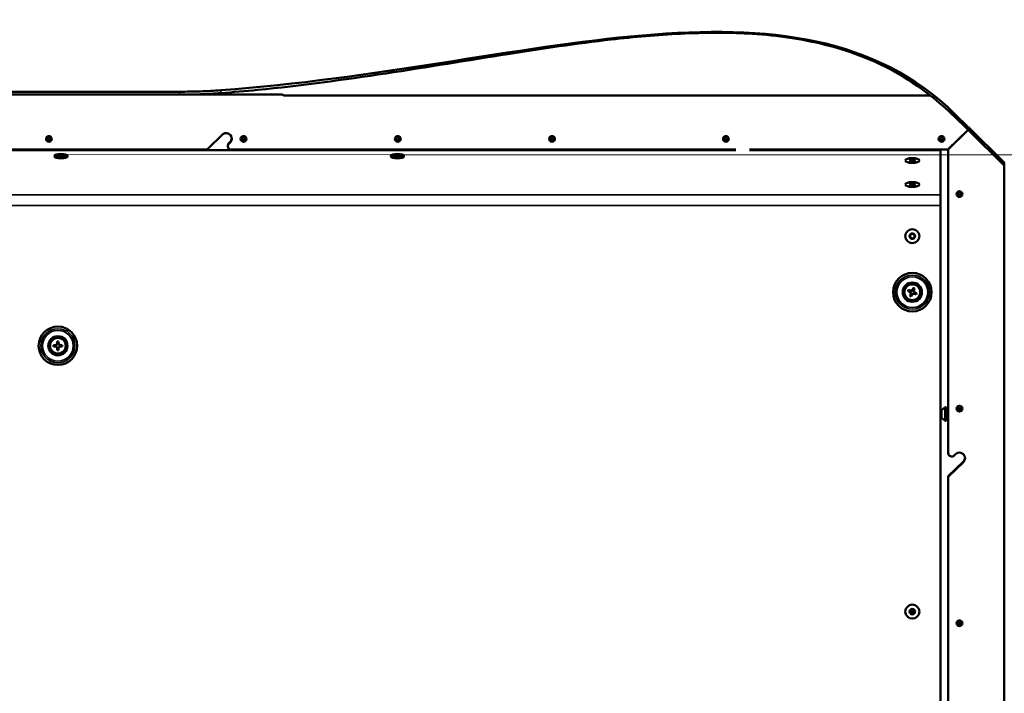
# Model space of a CAD drawing. Header units: inches. Extents: x 0.2 to 58.8, y 1.7 to 68.8.
# Tile 22 of 256: x 36.6 to 54.2, y 27.3 to 39.3. Entities that reach past the tile are written whole.
import ezdxf

# ---------------------------------------------------------------- set-up
doc = ezdxf.new("R2010")
doc.units = ezdxf.units.IN
doc.header["$MEASUREMENT"] = 0
doc.layers.add('Visible (ANSI)', color=7, linetype='Continuous', lineweight=50)
doc.layers.add('Visible Narrow (ANSI)', color=7, linetype='Continuous', lineweight=35)

msp = doc.modelspace()

# ---------------------------------------------------------------- linework, layer by layer
at = {"layer": 'Visible (ANSI)'}
for p, q in [((21.728, 38.018), (39.481, 38.018)), ((41.317, 37.966), (21.728, 37.966)), ((41.317, 37.966), (39.481, 37.966)), ((41.317, 37.966), (41.331, 37.952)), ((41.317, 37.966), (41.317, 37.966)), ((41.331, 37.952), (41.317, 37.966)), ((52.861, 37.952), (41.331, 37.952)), ((53.532, 37.394), (53.302, 37.62)), ((53.532, 37.342), (53.302, 37.568)), ((53.532, 37.394), (53.532, 37.382)), ((39.969, 36.984), (40.251, 37.261)), ((53.532, 37.332), (53.177, 36.984)), ((53.183, 36.988), (53.533, 37.331)), ((53.533, 37.384), (53.532, 37.383)), ((53.532, 37.382), (53.532, 37.354)), ((53.532, 37.37), (53.533, 37.371)), ((53.532, 37.354), (53.532, 37.342)), ((53.533, 37.344), (53.532, 37.343)), ((53.532, 37.332), (53.532, 37.342)), ((53.533, 37.371), (53.533, 37.384)), ((53.543, 37.384), (53.533, 37.384)), ((53.533, 37.371), (53.543, 37.371)), ((53.533, 37.331), (53.533, 37.344)), ((53.543, 37.344), (53.533, 37.344)), ((53.533, 37.331), (53.543, 37.331)), ((54.183, 36.755), (53.543, 37.384)), ((53.543, 37.384), (53.543, 37.371)), ((53.543, 37.371), (53.548, 37.366)), ((53.548, 37.339), (53.543, 37.344)), ((53.543, 37.344), (53.543, 37.331)), ((53.543, 37.331), (54.183, 36.703)), ((53.548, 37.366), (53.548, 37.339)), ((37.119, 37.179), (37.15, 37.162)), ((37.15, 37.162), (37.182, 37.179)), ((37.15, 37.162), (37.15, 37.144)), ((40.34, 37.045), (40.34, 37.057)), ((40.358, 37.101), (40.381, 37.123)), ((40.381, 37.111), (40.358, 37.088)), ((40.589, 37.179), (40.62, 37.162)), ((40.62, 37.162), (40.652, 37.179)), ((40.62, 37.162), (40.62, 37.144)), ((43.339, 37.192), (43.346, 37.171)), ((43.346, 37.171), (43.381, 37.163)), ((43.346, 37.171), (43.346, 37.153)), ((43.381, 37.163), (43.402, 37.185)), ((43.381, 37.163), (43.381, 37.145)), ((46.089, 37.179), (46.12, 37.162)), ((46.12, 37.162), (46.152, 37.179)), ((46.12, 37.162), (46.12, 37.144)), ((49.189, 37.179), (49.22, 37.162)), ((49.22, 37.162), (49.252, 37.179)), ((49.22, 37.162), (49.22, 37.144)), ((53.033, 37.179), (53.064, 37.162)), ((53.064, 37.162), (53.096, 37.179)), ((53.064, 37.162), (53.064, 37.144)), ((49.395, 36.973), (21.573, 36.973)), ((34.651, 36.984), (39.969, 36.984)), ((37.296, 36.864), (37.296, 36.87)), ((37.296, 36.87), (37.323, 36.87)), ((37.296, 36.87), (37.3, 36.864)), ((37.323, 36.864), (37.296, 36.864)), ((37.355, 36.881), (37.355, 36.89)), ((37.355, 36.89), (37.373, 36.89)), ((37.373, 36.89), (37.373, 36.881)), ((37.405, 36.87), (37.433, 36.87)), ((37.433, 36.864), (37.405, 36.864)), ((37.429, 36.864), (37.433, 36.87)), ((37.433, 36.87), (37.433, 36.864)), ((40.402, 36.984), (49.395, 36.984)), ((43.296, 36.864), (43.296, 36.87)), ((43.296, 36.87), (43.323, 36.87)), ((43.296, 36.87), (43.3, 36.864)), ((43.323, 36.864), (43.296, 36.864)), ((43.355, 36.881), (43.355, 36.89)), ((43.355, 36.89), (43.373, 36.89)), ((43.373, 36.89), (43.373, 36.881)), ((43.405, 36.87), (43.433, 36.87)), ((43.433, 36.864), (43.405, 36.864)), ((43.429, 36.864), (43.433, 36.87)), ((43.433, 36.87), (43.433, 36.864)), ((49.641, 36.984), (53.177, 36.984)), ((53.047, 36.973), (49.641, 36.973)), ((53.047, 36.973), (53.047, 36.176)), ((53.183, 36.99), (53.183, 36.988)), ((53.183, 31.57), (53.183, 36.988)), ((37.27, 36.842), (37.258, 36.855)), ((37.355, 36.843), (37.355, 36.853)), ((37.355, 36.853), (37.355, 36.853)), ((37.373, 36.843), (37.355, 36.843)), ((37.373, 36.853), (37.373, 36.843)), ((37.373, 36.853), (37.373, 36.853)), ((37.459, 36.842), (37.471, 36.855)), ((43.27, 36.842), (43.258, 36.855)), ((43.355, 36.843), (43.355, 36.853)), ((43.355, 36.853), (43.355, 36.853)), ((43.373, 36.843), (43.355, 36.843)), ((43.373, 36.853), (43.373, 36.843)), ((43.373, 36.853), (43.373, 36.853)), ((43.459, 36.842), (43.471, 36.855)), ((54.183, 36.703), (54.183, 36.755)), ((54.183, 36.703), (54.183, 20.081)), ((53.047, 36.176), (53.047, 35.985)), ((53.352, 36.197), (53.383, 36.179)), ((53.383, 36.179), (53.414, 36.197)), ((53.383, 36.179), (53.383, 36.161)), ((53.047, 35.985), (53.047, 15.483)), ((52.466, 34.459), (52.494, 34.447)), ((52.504, 34.471), (52.476, 34.483)), ((52.501, 34.468), (52.494, 34.451)), ((52.504, 34.464), (52.499, 34.453)), ((52.561, 34.518), (52.55, 34.49)), ((52.571, 34.482), (52.554, 34.49)), ((52.566, 34.48), (52.555, 34.485)), ((52.574, 34.48), (52.585, 34.508)), ((52.582, 34.41), (52.61, 34.398)), ((52.583, 34.418), (52.587, 34.429)), ((52.585, 34.413), (52.592, 34.43)), ((52.62, 34.422), (52.592, 34.434)), ((52.513, 34.402), (52.501, 34.374)), ((52.516, 34.399), (52.533, 34.392)), ((52.52, 34.401), (52.531, 34.396)), ((52.525, 34.363), (52.537, 34.392)), ((37.297, 33.563), (37.297, 33.532)), ((37.319, 33.534), (37.301, 33.534)), ((37.316, 33.53), (37.304, 33.53)), ((37.323, 33.532), (37.323, 33.563)), ((37.262, 33.498), (37.232, 33.498)), ((37.232, 33.472), (37.262, 33.472)), ((37.261, 33.494), (37.261, 33.475)), ((37.265, 33.491), (37.265, 33.479)), ((37.297, 33.437), (37.297, 33.406)), ((37.301, 33.436), (37.319, 33.436)), ((37.304, 33.439), (37.316, 33.439)), ((37.323, 33.406), (37.323, 33.437)), ((37.355, 33.479), (37.355, 33.491)), ((37.388, 33.498), (37.358, 33.498)), ((37.358, 33.472), (37.388, 33.472)), ((37.359, 33.475), (37.359, 33.494)), ((53.066, 32.338), (53.047, 32.338)), ((53.066, 32.338), (53.127, 32.391)), ((53.066, 32.338), (53.066, 32.2)), ((53.127, 32.391), (53.127, 32.147)), ((53.149, 32.391), (53.127, 32.391)), ((53.149, 32.391), (53.149, 32.147)), ((53.352, 32.368), (53.383, 32.35)), ((53.383, 32.35), (53.414, 32.368)), ((53.383, 32.35), (53.383, 32.332)), ((53.066, 32.2), (53.047, 32.2)), ((53.066, 32.2), (53.127, 32.147)), ((53.149, 32.147), (53.127, 32.147)), ((53.183, 31.157), (53.454, 31.423)), ((53.29, 31.527), (53.312, 31.549)), ((53.454, 31.41), (53.183, 31.145)), ((53.183, 31.145), (53.183, 31.157)), ((53.183, 25.924), (53.183, 31.145)), ((52.514, 28.76), (52.514, 28.769)), ((52.514, 28.748), (52.514, 28.76)), ((52.542, 28.781), (52.542, 28.7)), ((53.352, 28.539), (53.383, 28.521)), ((53.383, 28.521), (53.414, 28.539)), ((53.383, 28.521), (53.383, 28.503))]:
    msp.add_line(p, q, dxfattribs=at)
for centre, radius in [((52.543, 35.441), 0.125), ((52.543, 35.441), 0.125), ((52.543, 35.441), 0.05), ((52.543, 35.441), 0.0406), ((52.543, 34.441), 0.344), ((52.543, 34.441), 0.172), ((52.543, 34.441), 0.145), ((52.543, 34.441), 0.14), ((37.31, 33.485), 0.343), ((37.31, 33.485), 0.171), ((37.31, 33.485), 0.145), ((37.31, 33.485), 0.14), ((52.543, 28.741), 0.125), ((52.543, 28.741), 0.125), ((52.543, 28.741), 0.05), ((52.543, 28.741), 0.0406)]:
    msp.add_circle(centre, radius, dxfattribs=at)
for centre, start, end in [((52.474, 34.412), 346.4864, 58.088), ((52.515, 34.51), 256.4864, 328.088), ((52.572, 34.371), 76.4864, 148.088), ((52.612, 34.469), 166.4864, 238.088), ((37.257, 33.538), 279.1992, 350.8008), ((37.363, 33.538), 189.1992, 260.8008), ((37.257, 33.432), 9.1992, 80.8008), ((37.363, 33.432), 99.1992, 170.8008)]:
    msp.add_arc(centre, 0.0476, start, end, dxfattribs=at)
for centre, major_axis, ratio in [((37.15, 37.175), (0.052, 0), 0.981795), ((40.62, 37.175), (0.052, 0), 0.981795), ((43.37, 37.175), (0.052, 0), 0.981795), ((46.12, 37.175), (0.052, 0), 0.981795), ((49.22, 37.175), (0.052, 0), 0.981795), ((53.064, 37.175), (0.052, 0), 0.981795), ((37.364, 36.867), (-0.119, 0), 0.34202), ((37.364, 36.867), (0.112, 0), 0.34202), ((43.364, 36.867), (-0.119, 0), 0.34202), ((43.364, 36.867), (0.112, 0), 0.34202), ((52.543, 36.79), (-0.125, 0), 0.34202), ((52.543, 36.79), (-0.125, 0), 0.34202), ((52.543, 36.79), (-0.05, 0), 0.34202), ((52.543, 36.363), (-0.125, 0), 0.34202), ((52.543, 36.363), (-0.125, 0), 0.34202), ((52.543, 36.363), (-0.05, 0), 0.34202), ((53.383, 36.192), (0.052, 0), 0.981795), ((53.383, 32.363), (0.052, 0), 0.981795), ((53.383, 28.534), (0.052, 0), 0.981795)]:
    msp.add_ellipse(centre, major_axis=major_axis, ratio=ratio, dxfattribs=at)
for centre, major_axis, ratio, start_param, end_param in [((37.15, 37.179), (-0.0361, 0), 0.981795, 4.712389, 5.759587), ((37.15, 37.179), (-0.0361, 0), 0.981795, 3.665191, 4.712389), ((40.31, 37.181), (0.101, 0), 0.981795, 5.497787, 8.47801), ((40.62, 37.179), (-0.0361, 0), 0.981795, 4.712389, 5.759587), ((40.62, 37.179), (-0.0361, 0), 0.981795, 3.665191, 4.712389), ((43.37, 37.179), (-0.0361, 0), 0.981795, 3.974212, 5.021409), ((46.12, 37.179), (-0.0361, 0), 0.981795, 4.712389, 5.759587), ((46.12, 37.179), (-0.0361, 0), 0.981795, 3.665191, 4.712389), ((49.22, 37.179), (-0.0361, 0), 0.981795, 4.712389, 5.759587), ((49.22, 37.179), (-0.0361, 0), 0.981795, 3.665191, 4.712389), ((53.064, 37.179), (-0.0361, 0), 0.981795, 4.712389, 5.759587), ((53.064, 37.179), (-0.0361, 0), 0.981795, 3.665191, 4.712389), ((37.15, 37.179), (-0.0361, 0), 0.981795, 5.759587, 6.806784), ((37.15, 37.179), (0.0361, 0), 0.981795, 3.665191, 4.712389), ((37.15, 37.179), (0.0361, 0), 0.981795, 4.712389, 5.759587), ((37.15, 37.179), (0.0361, 0), 0.981795, 5.759587, 6.806784), ((40.402, 37.045), (-0.0625, 0), 0.981795, 5.497787, 7.853982), ((40.402, 37.057), (-0.0625, 0), 0.981795, 5.497787, 6.283185), ((40.31, 37.193), (0.101, 0), 0.981795, 5.497787, 6.220677), ((40.62, 37.179), (-0.0361, 0), 0.981795, 5.759587, 6.806784), ((40.62, 37.179), (0.0361, 0), 0.981795, 3.665191, 4.712389), ((40.62, 37.179), (0.0361, 0), 0.981795, 4.712389, 5.759587), ((40.62, 37.179), (0.0361, 0), 0.981795, 5.759587, 6.806784), ((43.37, 37.179), (-0.0361, 0), 0.981795, 6.068607, 7.115804), ((43.37, 37.179), (-0.0361, 0), 0.981795, 5.021409, 6.068607), ((43.37, 37.179), (0.0361, 0), 0.981795, 3.974212, 5.021409), ((43.37, 37.179), (0.0361, 0), 0.981795, 5.021409, 6.068607), ((43.37, 37.179), (0.0361, 0), 0.981795, 6.068607, 7.115804), ((46.12, 37.179), (-0.0361, 0), 0.981795, 5.759587, 6.806784), ((46.12, 37.179), (0.0361, 0), 0.981795, 3.665191, 4.712389), ((46.12, 37.179), (0.0361, 0), 0.981795, 4.712389, 5.759587), ((46.12, 37.179), (0.0361, 0), 0.981795, 5.759587, 6.806784), ((49.22, 37.179), (-0.0361, 0), 0.981795, 5.759587, 6.806784), ((49.22, 37.179), (0.0361, 0), 0.981795, 3.665191, 4.712389), ((49.22, 37.179), (0.0361, 0), 0.981795, 4.712389, 5.759587), ((49.22, 37.179), (0.0361, 0), 0.981795, 5.759587, 6.806784), ((53.064, 37.179), (-0.0361, 0), 0.981795, 5.759587, 6.806784), ((53.064, 37.179), (0.0361, 0), 0.981795, 3.665191, 4.712389), ((53.064, 37.179), (0.0361, 0), 0.981795, 4.712389, 5.759587), ((53.064, 37.179), (0.0361, 0), 0.981795, 5.759587, 6.806784), ((37.323, 36.881), (0.032, 0), 0.34202, 4.712389, 6.283185), ((37.323, 36.853), (0.032, 0), 0.34202, 0, 1.570796), ((37.405, 36.881), (-0.032, 0), 0.34202, 0, 1.570796), ((37.405, 36.853), (-0.032, 0), 0.34202, 4.712389, 6.283185), ((43.323, 36.881), (0.032, 0), 0.34202, 4.712389, 6.283185), ((43.323, 36.853), (0.032, 0), 0.34202, 0, 1.570796), ((43.405, 36.881), (-0.032, 0), 0.34202, 0, 1.570796), ((43.405, 36.853), (-0.032, 0), 0.34202, 4.712389, 6.283185), ((53.383, 36.196), (-0.0361, 0), 0.981795, 5.759587, 6.806784), ((53.383, 36.196), (-0.0361, 0), 0.981795, 4.712389, 5.759587), ((53.383, 36.196), (0.0361, 0), 0.981795, 3.665191, 4.712389), ((53.383, 36.196), (-0.0361, 0), 0.981795, 3.665191, 4.712389), ((53.383, 36.196), (0.0361, 0), 0.981795, 4.712389, 5.759587), ((53.383, 36.196), (0.0361, 0), 0.981795, 5.759587, 6.806784), ((52.643, 34.399), (0.112, 0.268), 0.641042, 1.52608, 1.615512), ((52.478, 34.41), (-0.0406, 0.017), 0.994499, 4.295347, 4.728038), ((52.519, 34.508), (0.0406, -0.017), 0.994499, 4.69674, 5.129431), ((52.476, 34.416), (0.017, 0.0406), 0.994499, 4.69674, 5.129431), ((52.573, 34.376), (-0.017, -0.0406), 0.994499, 4.295347, 4.728038), ((52.513, 34.506), (0.017, 0.0406), 0.994499, 4.295347, 4.728038), ((52.501, 34.341), (0.268, -0.112), 0.641042, 1.52608, 1.615512), ((52.567, 34.373), (-0.0406, 0.017), 0.994499, 4.69674, 5.129431), ((52.611, 34.465), (-0.017, -0.0406), 0.994499, 4.69674, 5.129431), ((52.608, 34.471), (0.0406, -0.017), 0.994499, 4.295347, 4.728038), ((52.444, 34.482), (-0.112, -0.268), 0.641042, 1.52608, 1.615512), ((52.585, 34.54), (-0.268, 0.112), 0.641042, 1.52608, 1.615512), ((37.31, 33.377), (0.291, 0), 0.641042, 1.52608, 1.615512), ((37.257, 33.533), (0, 0.044), 0.994499, 4.295347, 4.728038), ((37.363, 33.533), (0, -0.044), 0.994499, 4.69674, 5.129431), ((37.418, 33.485), (0, 0.291), 0.641042, 1.52608, 1.615512), ((37.262, 33.538), (0.044, 0), 0.994499, 4.69674, 5.129431), ((37.262, 33.432), (-0.044, 0), 0.994499, 4.295347, 4.728038), ((37.257, 33.436), (0, 0.044), 0.994499, 4.69674, 5.129431), ((37.31, 33.593), (-0.291, 0), 0.641042, 1.52608, 1.615512), ((37.363, 33.436), (0, -0.044), 0.994499, 4.295347, 4.728038), ((37.358, 33.538), (0.044, 0), 0.994499, 4.295347, 4.728038), ((37.358, 33.432), (-0.044, 0), 0.994499, 4.69674, 5.129431), ((37.202, 33.485), (0, -0.291), 0.641042, 1.52608, 1.615512), ((53.383, 32.367), (-0.0361, 0), 0.981795, 5.759587, 6.806784), ((53.383, 32.367), (-0.0361, 0), 0.981795, 4.712389, 5.759587), ((53.383, 32.367), (0.0361, 0), 0.981795, 3.665191, 4.712389), ((53.383, 32.367), (-0.0361, 0), 0.981795, 3.665191, 4.712389), ((53.383, 32.367), (0.0361, 0), 0.981795, 4.712389, 5.759587), ((53.383, 32.367), (0.0361, 0), 0.981795, 5.759587, 6.806784), ((53.245, 31.57), (-0.0625, 0), 0.981795, 0, 2.356194), ((53.383, 31.48), (0.1, 0), 0.981795, 5.497787, 8.63938), ((53.383, 31.492), (0.1, 0), 0.981795, 5.497787, 6.220268), ((53.383, 28.538), (-0.0361, 0), 0.981795, 5.759587, 6.806784), ((53.383, 28.538), (-0.0361, 0), 0.981795, 4.712389, 5.759587), ((53.383, 28.538), (0.0361, 0), 0.981795, 3.665191, 4.712389), ((53.383, 28.538), (-0.0361, 0), 0.981795, 3.665191, 4.712389), ((53.383, 28.538), (0.0361, 0), 0.981795, 4.712389, 5.759587), ((53.383, 28.538), (0.0361, 0), 0.981795, 5.759587, 6.806784)]:
    msp.add_ellipse(centre, major_axis=major_axis, ratio=ratio, start_param=start_param, end_param=end_param, dxfattribs=at)
for points, degree in [([(53.302, 37.62), (50.468, 40.403), (45.653, 38.437), (40.214, 38.044)], 3), ([(52.861, 37.952), (53.013, 37.835), (53.16, 37.708), (53.302, 37.568)], 3), ([(52.494, 34.451), (52.497, 34.452), (52.499, 34.453)], 2), ([(52.501, 34.468), (52.502, 34.466), (52.504, 34.464)], 2), ([(52.554, 34.49), (52.554, 34.487), (52.555, 34.485)], 2), ([(52.571, 34.482), (52.568, 34.481), (52.566, 34.48)], 2), ([(52.585, 34.413), (52.584, 34.415), (52.583, 34.418)], 2), ([(52.592, 34.43), (52.59, 34.429), (52.587, 34.429)], 2), ([(52.516, 34.399), (52.518, 34.4), (52.52, 34.401)], 2), ([(52.533, 34.392), (52.532, 34.394), (52.531, 34.396)], 2), ([(37.301, 33.534), (37.302, 33.532), (37.304, 33.53)], 2), ([(37.319, 33.534), (37.318, 33.532), (37.316, 33.53)], 2), ([(37.261, 33.494), (37.263, 33.492), (37.265, 33.491)], 2), ([(37.261, 33.475), (37.263, 33.477), (37.265, 33.479)], 2), ([(37.301, 33.436), (37.302, 33.437), (37.304, 33.439)], 2), ([(37.319, 33.436), (37.318, 33.437), (37.316, 33.439)], 2), ([(37.359, 33.494), (37.357, 33.492), (37.355, 33.491)], 2), ([(37.359, 33.475), (37.357, 33.477), (37.355, 33.479)], 2)]:
    msp.add_open_spline(points, degree=degree, dxfattribs=at)
for points, knots in [([(40.214, 37.993), (40.432, 38.01), (40.651, 38.029), (42.424, 38.202), (43.922, 38.468), (45.927, 38.783), (46.565, 38.879), (47.584, 38.995), (48, 39.033), (48.628, 39.064), (48.845, 39.069), (49.244, 39.069), (49.429, 39.065), (49.835, 39.042), (50.057, 39.022), (50.701, 38.934), (51.117, 38.84), (52.008, 38.518), (52.454, 38.274), (52.861, 37.952)], [-32.505954, -32.505954, -32.505954, -32.505954, -30.941791, -30.941791, -19.795925, -19.795925, -15.098895, -15.098895, -11.95642, -11.95642, -10.308636, -10.308636, -8.907229, -8.907229, -7.209278, -7.209278, -3.954813, -3.954813, 0, 0, 0, 0]), ([(40.214, 38.044), (40.092, 38.035), (39.97, 38.029), (39.725, 38.02), (39.603, 38.018), (39.481, 38.018)], [0, 0, 0, 0, 0.931593, 0.931593, 1.863185, 1.863185, 1.863185, 1.863185]), ([(39.481, 37.966), (39.603, 37.966), (39.725, 37.968), (39.97, 37.977), (40.092, 37.984), (40.214, 37.993)], [0, 0, 0, 0, 0.931602, 0.931602, 1.863243, 1.863243, 1.863243, 1.863243]), ([(52.513, 34.402), (52.514, 34.405), (52.514, 34.408), (52.514, 34.417), (52.513, 34.423), (52.509, 34.432), (52.506, 34.437), (52.5, 34.443), (52.497, 34.445), (52.494, 34.447)], [0.0131061, 0.0131061, 0.0131061, 0.0131061, 0.038694, 0.038694, 0.077388, 0.077388, 0.1160819, 0.1160819, 0.1416698, 0.1416698, 0.1416698, 0.1416698]), ([(52.504, 34.471), (52.507, 34.47), (52.511, 34.47), (52.52, 34.47), (52.525, 34.471), (52.535, 34.475), (52.539, 34.478), (52.546, 34.484), (52.548, 34.487), (52.55, 34.49)], [0.0131061, 0.0131061, 0.0131061, 0.0131061, 0.038694, 0.038694, 0.077388, 0.077388, 0.1160819, 0.1160819, 0.1416698, 0.1416698, 0.1416698, 0.1416698]), ([(52.582, 34.41), (52.579, 34.411), (52.575, 34.412), (52.566, 34.412), (52.561, 34.41), (52.552, 34.407), (52.547, 34.404), (52.541, 34.397), (52.538, 34.395), (52.537, 34.392)], [0.0131061, 0.0131061, 0.0131061, 0.0131061, 0.038694, 0.038694, 0.077388, 0.077388, 0.1160819, 0.1160819, 0.1416698, 0.1416698, 0.1416698, 0.1416698]), ([(52.574, 34.48), (52.573, 34.476), (52.572, 34.473), (52.572, 34.464), (52.573, 34.459), (52.577, 34.449), (52.58, 34.445), (52.586, 34.438), (52.589, 34.436), (52.592, 34.434)], [0.0131061, 0.0131061, 0.0131061, 0.0131061, 0.038694, 0.038694, 0.077388, 0.077388, 0.1160819, 0.1160819, 0.1416698, 0.1416698, 0.1416698, 0.1416698]), ([(37.262, 33.498), (37.266, 33.498), (37.269, 33.499), (37.277, 33.503), (37.282, 33.506), (37.289, 33.513), (37.292, 33.517), (37.296, 33.526), (37.296, 33.529), (37.297, 33.532)], [0.0131061, 0.0131061, 0.0131061, 0.0131061, 0.038694, 0.038694, 0.077388, 0.077388, 0.1160819, 0.1160819, 0.1416698, 0.1416698, 0.1416698, 0.1416698]), ([(37.323, 33.532), (37.323, 33.529), (37.324, 33.526), (37.328, 33.517), (37.331, 33.513), (37.338, 33.506), (37.343, 33.503), (37.351, 33.499), (37.354, 33.498), (37.358, 33.498)], [0.0131061, 0.0131061, 0.0131061, 0.0131061, 0.038694, 0.038694, 0.077388, 0.077388, 0.1160819, 0.1160819, 0.1416698, 0.1416698, 0.1416698, 0.1416698]), ([(37.297, 33.437), (37.296, 33.44), (37.296, 33.444), (37.292, 33.452), (37.289, 33.456), (37.282, 33.464), (37.277, 33.467), (37.269, 33.47), (37.266, 33.471), (37.262, 33.472)], [0.0131061, 0.0131061, 0.0131061, 0.0131061, 0.038694, 0.038694, 0.077388, 0.077388, 0.1160819, 0.1160819, 0.1416698, 0.1416698, 0.1416698, 0.1416698]), ([(37.358, 33.472), (37.354, 33.471), (37.351, 33.47), (37.343, 33.467), (37.338, 33.464), (37.331, 33.456), (37.328, 33.452), (37.324, 33.444), (37.323, 33.44), (37.323, 33.437)], [0.0131061, 0.0131061, 0.0131061, 0.0131061, 0.038694, 0.038694, 0.077388, 0.077388, 0.1160819, 0.1160819, 0.1416698, 0.1416698, 0.1416698, 0.1416698]), ([(52.504, 28.729), (52.506, 28.73), (52.507, 28.732), (52.51, 28.735), (52.511, 28.737), (52.514, 28.742), (52.514, 28.745), (52.514, 28.748)], [4.477021, 4.477021, 4.477021, 4.477021, 4.5553093, 4.5553093, 4.6309966, 4.6309966, 4.712389, 4.712389, 4.712389, 4.712389])]:
    msp.add_open_spline(points, degree=3, knots=knots, dxfattribs=at)
for points, weights in [([(37.15, 37.215), (37.135, 37.207), (37.119, 37.197)], [2.01272135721, 2.32409043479, 2.01272135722]), ([(37.182, 37.197), (37.166, 37.207), (37.15, 37.215)], [2.01272135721, 2.32409043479, 2.01272135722]), ([(40.62, 37.215), (40.605, 37.207), (40.589, 37.197)], [2.01272135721, 2.32409043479, 2.01272135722]), ([(40.652, 37.197), (40.636, 37.207), (40.62, 37.215)], [2.01272135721, 2.32409043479, 2.01272135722]), ([(46.12, 37.215), (46.105, 37.207), (46.089, 37.197)], [2.01272135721, 2.32409043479, 2.01272135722]), ([(46.152, 37.197), (46.136, 37.207), (46.12, 37.215)], [2.01272135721, 2.32409043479, 2.01272135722]), ([(49.22, 37.215), (49.205, 37.207), (49.189, 37.197)], [2.01272135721, 2.32409043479, 2.01272135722]), ([(49.252, 37.197), (49.236, 37.207), (49.22, 37.215)], [2.01272135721, 2.32409043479, 2.01272135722]), ([(53.064, 37.215), (53.049, 37.207), (53.033, 37.197)], [2.01272135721, 2.32409043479, 2.01272135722]), ([(53.096, 37.197), (53.08, 37.207), (53.064, 37.215)], [2.01272135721, 2.32409043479, 2.01272135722]), ([(37.119, 37.197), (37.119, 37.18), (37.119, 37.162)], [2.01272135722, 2.32409043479, 2.01272135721]), ([(37.119, 37.162), (37.135, 37.154), (37.15, 37.144)], [2.01272135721, 2.32409043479, 2.01272135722]), ([(37.15, 37.144), (37.166, 37.154), (37.182, 37.162)], [2.01272135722, 2.32409043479, 2.01272135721]), ([(37.182, 37.18), (37.182, 37.188), (37.182, 37.197)], [2.16840589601, 2.16840589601, 2.01272135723]), ([(37.182, 37.162), (37.182, 37.172), (37.182, 37.18)], [2.01272135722, 2.16840589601, 2.16840589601]), ([(40.589, 37.197), (40.589, 37.18), (40.589, 37.162)], [2.01272135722, 2.32409043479, 2.01272135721]), ([(40.589, 37.162), (40.605, 37.154), (40.62, 37.144)], [2.01272135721, 2.32409043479, 2.01272135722]), ([(40.62, 37.144), (40.636, 37.154), (40.652, 37.162)], [2.01272135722, 2.32409043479, 2.01272135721]), ([(40.652, 37.18), (40.652, 37.188), (40.652, 37.197)], [2.16840589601, 2.16840589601, 2.01272135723]), ([(40.652, 37.162), (40.652, 37.172), (40.652, 37.18)], [2.01272135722, 2.16840589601, 2.16840589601]), ([(43.359, 37.213), (43.347, 37.201), (43.335, 37.187)], [2.01272135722, 2.32409043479, 2.01272135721]), ([(43.335, 37.187), (43.338, 37.178), (43.341, 37.17)], [2.01272135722, 2.16840589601, 2.16840589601]), ([(43.341, 37.17), (43.343, 37.163), (43.346, 37.153)], [2.16840589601, 2.16840589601, 2.01272135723]), ([(43.346, 37.153), (43.364, 37.15), (43.381, 37.145)], [2.01272135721, 2.32409043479, 2.01272135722]), ([(43.395, 37.205), (43.377, 37.21), (43.359, 37.213)], [2.01272135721, 2.32409043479, 2.01272135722]), ([(43.381, 37.145), (43.394, 37.16), (43.406, 37.172)], [2.01272135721, 2.32409043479, 2.01272135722]), ([(43.406, 37.172), (43.4, 37.19), (43.395, 37.205)], [2.01272135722, 2.32409043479, 2.01272135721]), ([(46.089, 37.197), (46.089, 37.18), (46.089, 37.162)], [2.01272135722, 2.32409043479, 2.01272135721]), ([(46.089, 37.162), (46.105, 37.154), (46.12, 37.144)], [2.01272135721, 2.32409043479, 2.01272135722]), ([(46.12, 37.144), (46.136, 37.154), (46.152, 37.162)], [2.01272135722, 2.32409043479, 2.01272135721]), ([(46.152, 37.18), (46.152, 37.188), (46.152, 37.197)], [2.16840589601, 2.16840589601, 2.01272135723]), ([(46.152, 37.162), (46.152, 37.172), (46.152, 37.18)], [2.01272135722, 2.16840589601, 2.16840589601]), ([(49.189, 37.197), (49.189, 37.18), (49.189, 37.162)], [2.01272135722, 2.32409043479, 2.01272135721]), ([(49.189, 37.162), (49.205, 37.154), (49.22, 37.144)], [2.01272135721, 2.32409043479, 2.01272135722]), ([(49.22, 37.144), (49.236, 37.154), (49.252, 37.162)], [2.01272135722, 2.32409043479, 2.01272135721]), ([(49.252, 37.18), (49.252, 37.188), (49.252, 37.197)], [2.16840589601, 2.16840589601, 2.01272135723]), ([(49.252, 37.162), (49.252, 37.172), (49.252, 37.18)], [2.01272135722, 2.16840589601, 2.16840589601]), ([(53.033, 37.197), (53.033, 37.18), (53.033, 37.162)], [2.01272135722, 2.32409043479, 2.01272135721]), ([(53.033, 37.162), (53.049, 37.154), (53.064, 37.144)], [2.01272135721, 2.32409043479, 2.01272135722]), ([(53.064, 37.144), (53.08, 37.154), (53.096, 37.162)], [2.01272135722, 2.32409043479, 2.01272135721]), ([(53.096, 37.18), (53.096, 37.188), (53.096, 37.197)], [2.16840589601, 2.16840589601, 2.01272135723]), ([(53.096, 37.162), (53.096, 37.172), (53.096, 37.18)], [2.01272135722, 2.16840589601, 2.16840589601]), ([(37.323, 36.87), (37.327, 36.87), (37.33, 36.864)], [1, 1.01416720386, 1.0191020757]), ([(37.355, 36.853), (37.355, 36.879), (37.355, 36.881)], [1.02027772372, 1.02737784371, 1]), ([(37.373, 36.881), (37.373, 36.879), (37.373, 36.853)], [1, 1.02737784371, 1.02027772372]), ([(37.399, 36.864), (37.402, 36.87), (37.405, 36.87)], [1.0191020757, 1.01416720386, 1]), ([(43.323, 36.87), (43.327, 36.87), (43.33, 36.864)], [1, 1.01416720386, 1.0191020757]), ([(43.355, 36.853), (43.355, 36.879), (43.355, 36.881)], [1.02027772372, 1.02737784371, 1]), ([(43.373, 36.881), (43.373, 36.879), (43.373, 36.853)], [1, 1.02737784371, 1.02027772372]), ([(43.399, 36.864), (43.402, 36.87), (43.405, 36.87)], [1.0191020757, 1.01416720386, 1]), ([(37.355, 36.853), (37.355, 36.853), (37.355, 36.853)], [1, 1.00232844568, 1.00440750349]), ([(37.373, 36.853), (37.373, 36.853), (37.373, 36.853)], [1.00440750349, 1.00232844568, 1]), ([(43.355, 36.853), (43.355, 36.853), (43.355, 36.853)], [1, 1.00232844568, 1.00440750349]), ([(43.373, 36.853), (43.373, 36.853), (43.373, 36.853)], [1.00440750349, 1.00232844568, 1]), ([(53.383, 36.232), (53.367, 36.224), (53.352, 36.214)], [2.01272135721, 2.32409043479, 2.01272135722]), ([(53.352, 36.214), (53.352, 36.197), (53.352, 36.179)], [2.01272135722, 2.32409043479, 2.01272135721]), ([(53.352, 36.179), (53.367, 36.171), (53.383, 36.161)], [2.01272135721, 2.32409043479, 2.01272135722]), ([(53.414, 36.214), (53.399, 36.224), (53.383, 36.232)], [2.01272135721, 2.32409043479, 2.01272135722]), ([(53.383, 36.161), (53.399, 36.171), (53.414, 36.179)], [2.01272135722, 2.32409043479, 2.01272135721]), ([(53.414, 36.197), (53.414, 36.205), (53.414, 36.214)], [2.16840589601, 2.16840589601, 2.01272135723]), ([(53.414, 36.179), (53.414, 36.189), (53.414, 36.197)], [2.01272135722, 2.16840589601, 2.16840589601]), ([(52.51, 34.44), (52.501, 34.444), (52.494, 34.447)], [1.00809385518, 1.02718582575, 1.00474783]), ([(52.504, 34.471), (52.511, 34.468), (52.52, 34.464)], [1.00474783, 1.02718582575, 1.00809385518]), ([(52.513, 34.402), (52.516, 34.409), (52.519, 34.417)], [1.00474783, 1.02718582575, 1.00809385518]), ([(52.543, 34.407), (52.54, 34.399), (52.537, 34.392)], [1.00809385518, 1.02718582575, 1.00474783]), ([(52.543, 34.474), (52.546, 34.482), (52.55, 34.49)], [1.00809385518, 1.02718582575, 1.00474783]), ([(52.582, 34.41), (52.575, 34.413), (52.566, 34.417)], [1.00474783, 1.02718582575, 1.00809385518]), ([(52.574, 34.48), (52.57, 34.472), (52.567, 34.464)], [1.00474783, 1.02718582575, 1.00809385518]), ([(52.576, 34.441), (52.585, 34.437), (52.592, 34.434)], [1.00809385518, 1.02718582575, 1.00474783]), ([(37.297, 33.515), (37.297, 33.524), (37.297, 33.532)], [1.00809385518, 1.02718582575, 1.00474783]), ([(37.323, 33.532), (37.323, 33.524), (37.323, 33.515)], [1.00474783, 1.02718582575, 1.00809385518]), ([(37.262, 33.498), (37.27, 33.498), (37.279, 33.498)], [1.00474783, 1.02718582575, 1.00809385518]), ([(37.279, 33.472), (37.27, 33.472), (37.262, 33.472)], [1.00809385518, 1.02718582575, 1.00474783]), ([(37.297, 33.437), (37.297, 33.445), (37.297, 33.454)], [1.00474783, 1.02718582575, 1.00809385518]), ([(37.323, 33.454), (37.323, 33.445), (37.323, 33.437)], [1.00809385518, 1.02718582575, 1.00474783]), ([(37.341, 33.498), (37.35, 33.498), (37.358, 33.498)], [1.00809385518, 1.02718582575, 1.00474783]), ([(37.358, 33.472), (37.35, 33.472), (37.341, 33.472)], [1.00474783, 1.02718582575, 1.00809385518]), ([(53.383, 32.403), (53.367, 32.395), (53.352, 32.385)], [2.01272135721, 2.32409043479, 2.01272135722]), ([(53.352, 32.385), (53.352, 32.368), (53.352, 32.35)], [2.01272135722, 2.32409043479, 2.01272135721]), ([(53.352, 32.35), (53.367, 32.342), (53.383, 32.332)], [2.01272135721, 2.32409043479, 2.01272135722]), ([(53.414, 32.385), (53.399, 32.395), (53.383, 32.403)], [2.01272135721, 2.32409043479, 2.01272135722]), ([(53.383, 32.332), (53.399, 32.342), (53.414, 32.35)], [2.01272135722, 2.32409043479, 2.01272135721]), ([(53.414, 32.368), (53.414, 32.376), (53.414, 32.385)], [2.16840589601, 2.16840589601, 2.01272135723]), ([(53.414, 32.35), (53.414, 32.36), (53.414, 32.368)], [2.01272135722, 2.16840589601, 2.16840589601]), ([(53.383, 28.574), (53.367, 28.566), (53.352, 28.556)], [2.01272135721, 2.32409043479, 2.01272135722]), ([(53.352, 28.556), (53.352, 28.539), (53.352, 28.521)], [2.01272135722, 2.32409043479, 2.01272135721]), ([(53.352, 28.521), (53.367, 28.513), (53.383, 28.503)], [2.01272135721, 2.32409043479, 2.01272135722]), ([(53.414, 28.556), (53.399, 28.566), (53.383, 28.574)], [2.01272135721, 2.32409043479, 2.01272135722]), ([(53.383, 28.503), (53.399, 28.513), (53.414, 28.521)], [2.01272135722, 2.32409043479, 2.01272135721]), ([(53.414, 28.539), (53.414, 28.547), (53.414, 28.556)], [2.16840589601, 2.16840589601, 2.01272135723]), ([(53.414, 28.521), (53.414, 28.531), (53.414, 28.539)], [2.01272135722, 2.16840589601, 2.16840589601])]:
    msp.add_rational_spline(points, weights, degree=2, dxfattribs=at)
at = {"layer": 'Visible Narrow (ANSI)'}
for p, q in [((53.302, 37.606), (53.302, 37.62)), ((53.302, 37.606), (53.302, 37.568)), ((40.358, 37.088), (40.358, 37.101)), ((40.381, 37.111), (40.381, 37.123)), ((53.047, 36.176), (21.573, 36.176)), ((53.047, 35.985), (21.573, 35.985)), ((53.454, 31.41), (53.454, 31.423))]:
    msp.add_line(p, q, dxfattribs=at)
for centre, radius in [((52.543, 34.441), 0.304), ((52.543, 34.441), 0.274), ((37.31, 33.485), 0.304), ((37.31, 33.485), 0.274)]:
    msp.add_circle(centre, radius, dxfattribs=at)
for centre, ratio, end_param in [((52.497, 28.748), 0.981795, 0.854698), ((52.497, 28.76), 0.98097, 0.433741)]:
    msp.add_ellipse(centre, major_axis=(0.0175, 0), ratio=ratio, start_param=0, end_param=end_param, dxfattribs=at)
for points, knots in [([(39.481, 38.018), (39.481, 38.013), (39.481, 38.009), (39.481, 38), (39.481, 37.996), (39.481, 37.992), (39.481, 37.987), (39.481, 37.983), (39.481, 37.974), (39.481, 37.97), (39.481, 37.966)], [-0.6985, -0.6985, -0.6985, -0.6985, -0.523875, -0.523875, -0.34925, -0.34925, -0.34925, -0.174625, -0.174625, -0.0063906, -0.0063906, -0.0063906, -0.0063906]), ([(40.214, 37.993), (40.214, 37.997), (40.214, 38.001), (40.214, 38.009), (40.214, 38.014), (40.214, 38.018), (40.214, 38.022), (40.214, 38.027), (40.214, 38.035), (40.214, 38.04), (40.214, 38.044)], [0.0184339, 0.0184339, 0.0184339, 0.0184339, 0.174625, 0.174625, 0.34925, 0.34925, 0.34925, 0.523875, 0.523875, 0.6985, 0.6985, 0.6985, 0.6985])]:
    msp.add_open_spline(points, degree=3, knots=knots, dxfattribs=at)
for points in [[(52.543, 35.391), (52.543, 35.394), (52.543, 35.397), (52.543, 35.4)], [(52.543, 28.691), (52.543, 28.694), (52.543, 28.697), (52.543, 28.7)]]:
    msp.add_open_spline(points, degree=3, dxfattribs=at)

doc.saveas('drawing.dxf')
